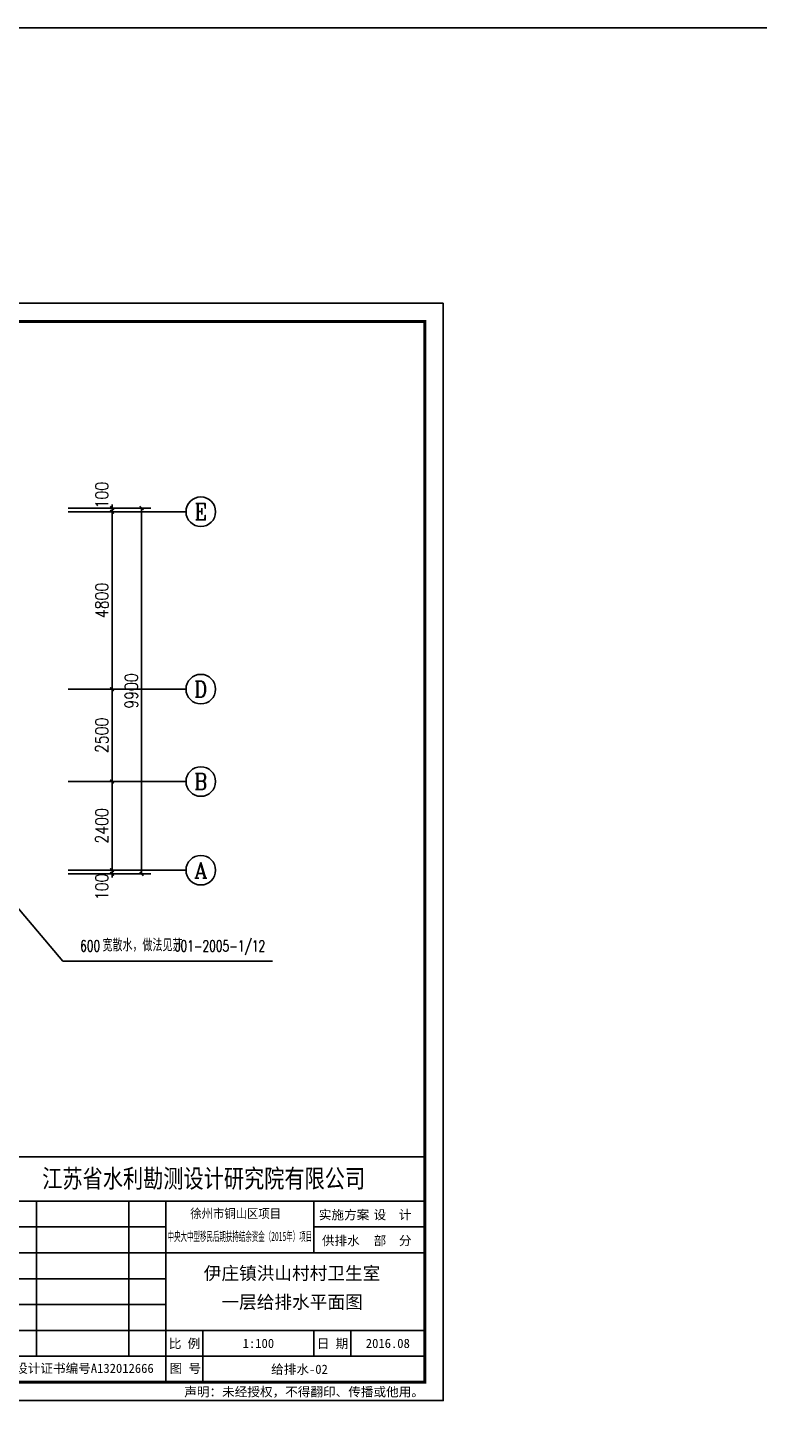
# Model space of a CAD drawing. Extents: x 226380 to 464333, y 46030 to 167786.
# Tile 7 of 8: x 321274 to 341008, y 129903 to 167786. Entities that reach past the tile are written whole.
import ezdxf
from ezdxf.enums import TextEntityAlignment as Align

# ---------------------------------------------------------------- set-up
doc = ezdxf.new("R2010")
doc.units = 0
doc.header["$LTSCALE"] = 1000
doc.header["$MEASUREMENT"] = 0
for name, color, linetype in [('AXIS', 3, 'Continuous'), ('AXIS_TEXT', 7, 'Continuous'), ('PUB_DIM', 3, 'Continuous'), ('PUB_TEXT', 7, 'Continuous'), ('剖面', 8, 'Continuous'), ('图框', 7, 'Continuous')]:
    doc.layers.add(name, color=color, linetype=linetype)
doc.styles.add('_TCH_AXIS', font='COMPLEX', dxfattribs={"bigfont": 'GBCBIG'})
doc.styles.add('_TCH_DIM', font='SIMPLEX', dxfattribs={"bigfont": 'GBCBIG'})
doc.styles.add('COMPLEX', font='COMPLEX')
doc.styles.add('DIM_FONT', font='simplex.shx', dxfattribs={"width": 0.8})
doc.styles.add('ST', font='SimSun.ttf', dxfattribs={"height": 7})
doc.dimstyles.new('_TCH_ARCH&&100', dxfattribs={"dimtxt": 350, "dimasz": 100, "dimexe": 250, "dimexo": 300, "dimgap": 100, "dimtad": 1, "dimdec": 0, "dimzin": 0, "dimdsep": 46, "dimtxsty": 'DIM_FONT', "dimblk": 'ARCHTICK', "dimcen": 0.09, "dimclrt": 7, "dimazin": 2, "dimtfac": 1, "dimtdec": 0, "dimtix": 1, "dimtmove": 2, "dimatfit": 3, "dimfxl": 0, "dimtolj": 1, "dimtzin": 0, "dimarcsym": 0})

# ---------------------------------------------------------------- blocks, each defined once
blk = doc.blocks.new('_ArchTick')
at = {"color": 0, "linetype": 'ByBlock', "const_width": 0.4}
blk.add_lwpolyline([(-0.5, -0.5), (0.5, 0.5)], dxfattribs=at)
blk = doc.blocks.new('*D46')
at = {"layer": 'AXIS', "color": 0, "lineweight": -2, "transparency": 16777216}
for p, q in [((323545, 144996), (323545, 145096)), ((322358, 144996), (323795, 144996)), ((322358, 144896), (323795, 144896)), ((323545, 144896), (323545, 144996)), ((323545, 144896), (323545, 144796))]:
    blk.add_line(p, q, dxfattribs=at)
at = {"layer": 'Defpoints', "color": 0, "transparency": 16777216}
for p in [(322058, 144996), (322058, 144896), (323545, 144996)]:
    blk.add_point(p, dxfattribs=at)
at = {"layer": 'AXIS', "color": 0, "lineweight": -2, "transparency": 16777216, "xscale": 100, "yscale": 100, "zscale": 100}
for p, rotation in [((323545, 144996), 270), ((323545, 144896), 90)]:
    blk.add_blockref('_ArchTick', p, dxfattribs=dict(at, rotation=rotation))
at = {"layer": 'AXIS', "color": 7, "transparency": 16777216, "insert": (323270, 144546), "char_height": 350, "attachment_point": 5, "rotation": 90, "style": 'DIM_FONT'}
blk.add_mtext('\\A1;100', dxfattribs=at)
blk = doc.blocks.new('*D47')
at = {"layer": 'AXIS', "color": 0, "lineweight": -2, "transparency": 16777216}
for p, q in [((322358, 147396), (323795, 147396)), ((323545, 144996), (323545, 147396)), ((322358, 144996), (323795, 144996))]:
    blk.add_line(p, q, dxfattribs=at)
at = {"layer": 'Defpoints', "color": 0, "transparency": 16777216}
for p in [(322058, 147396), (323545, 147396), (322058, 144996)]:
    blk.add_point(p, dxfattribs=at)
at = {"layer": 'AXIS', "color": 0, "lineweight": -2, "transparency": 16777216, "xscale": 100, "yscale": 100, "zscale": 100}
for p, rotation in [((323545, 147396), 90), ((323545, 144996), 270)]:
    blk.add_blockref('_ArchTick', p, dxfattribs=dict(at, rotation=rotation))
at = {"layer": 'AXIS', "color": 7, "transparency": 16777216, "insert": (323270, 146196), "char_height": 350, "attachment_point": 5, "rotation": 90, "style": 'DIM_FONT'}
blk.add_mtext('\\A1;2400', dxfattribs=at)
blk = doc.blocks.new('*D48')
at = {"layer": 'AXIS', "color": 0, "lineweight": -2, "transparency": 16777216}
for p, q in [((322358, 149896), (323795, 149896)), ((323545, 147396), (323545, 149896)), ((322358, 147396), (323795, 147396))]:
    blk.add_line(p, q, dxfattribs=at)
at = {"layer": 'Defpoints', "color": 0, "transparency": 16777216}
for p in [(322058, 149896), (323545, 149896), (322058, 147396)]:
    blk.add_point(p, dxfattribs=at)
at = {"layer": 'AXIS', "color": 0, "lineweight": -2, "transparency": 16777216, "xscale": 100, "yscale": 100, "zscale": 100}
for p, rotation in [((323545, 149896), 90), ((323545, 147396), 270)]:
    blk.add_blockref('_ArchTick', p, dxfattribs=dict(at, rotation=rotation))
at = {"layer": 'AXIS', "color": 7, "transparency": 16777216, "insert": (323270, 148646), "char_height": 350, "attachment_point": 5, "rotation": 90, "style": 'DIM_FONT'}
blk.add_mtext('\\A1;2500', dxfattribs=at)
blk = doc.blocks.new('*D49')
at = {"layer": 'AXIS', "color": 0, "lineweight": -2, "transparency": 16777216}
for p, q in [((322358, 154696), (323795, 154696)), ((323545, 149896), (323545, 154696)), ((322358, 149896), (323795, 149896))]:
    blk.add_line(p, q, dxfattribs=at)
at = {"layer": 'Defpoints', "color": 0, "transparency": 16777216}
for p in [(322058, 154696), (323545, 154696), (322058, 149896)]:
    blk.add_point(p, dxfattribs=at)
at = {"layer": 'AXIS', "color": 0, "lineweight": -2, "transparency": 16777216, "xscale": 100, "yscale": 100, "zscale": 100}
for p, rotation in [((323545, 154696), 90), ((323545, 149896), 270)]:
    blk.add_blockref('_ArchTick', p, dxfattribs=dict(at, rotation=rotation))
at = {"layer": 'AXIS', "color": 7, "transparency": 16777216, "insert": (323270, 152296), "char_height": 350, "attachment_point": 5, "rotation": 90, "style": 'DIM_FONT'}
blk.add_mtext('\\A1;4800', dxfattribs=at)
blk = doc.blocks.new('*D50')
at = {"layer": 'AXIS', "color": 0, "lineweight": -2, "transparency": 16777216}
for p, q in [((322358, 154796), (323795, 154796)), ((322358, 154696), (323795, 154696)), ((323545, 154796), (323545, 154896)), ((323545, 154696), (323545, 154796)), ((323545, 154696), (323545, 154596))]:
    blk.add_line(p, q, dxfattribs=at)
at = {"layer": 'Defpoints', "color": 0, "transparency": 16777216}
for p in [(322058, 154796), (322058, 154696), (323545, 154796)]:
    blk.add_point(p, dxfattribs=at)
at = {"layer": 'AXIS', "color": 0, "lineweight": -2, "transparency": 16777216, "xscale": 100, "yscale": 100, "zscale": 100}
for p, rotation in [((323545, 154796), 270), ((323545, 154696), 90)]:
    blk.add_blockref('_ArchTick', p, dxfattribs=dict(at, rotation=rotation))
at = {"layer": 'AXIS', "color": 7, "transparency": 16777216, "insert": (323270, 155146), "char_height": 350, "attachment_point": 5, "rotation": 90, "style": 'DIM_FONT'}
blk.add_mtext('\\A1;100', dxfattribs=at)
blk = doc.blocks.new('*D51')
at = {"layer": 'AXIS', "color": 0, "lineweight": -2, "transparency": 16777216}
for p, q in [((322358, 154796), (324595, 154796)), ((324345, 144896), (324345, 154796)), ((322358, 144896), (324595, 144896))]:
    blk.add_line(p, q, dxfattribs=at)
at = {"layer": 'Defpoints', "color": 0, "transparency": 16777216}
for p in [(322058, 154796), (324345, 154796), (322058, 144896)]:
    blk.add_point(p, dxfattribs=at)
at = {"layer": 'AXIS', "color": 0, "lineweight": -2, "transparency": 16777216, "xscale": 100, "yscale": 100, "zscale": 100}
for p, rotation in [((324345, 154796), 90), ((324345, 144896), 270)]:
    blk.add_blockref('_ArchTick', p, dxfattribs=dict(at, rotation=rotation))
at = {"layer": 'AXIS', "color": 7, "transparency": 16777216, "insert": (324070, 149846), "char_height": 350, "attachment_point": 5, "rotation": 90, "style": 'DIM_FONT'}
blk.add_mtext('\\A1;9900', dxfattribs=at)
blk = doc.blocks.new('_AXISO')
blk.add_circle((0, 0), 0.5)
at = {"layer": 'AXIS_TEXT', "style": 'COMPLEX', "width": 1.041667}
blk.add_attdef('A', text='', height=0.56, dxfattribs=at).set_placement((-0.25, -0.28), (0.25, -0.28), align=Align.FIT)

msp = doc.modelspace()

# ---------------------------------------------------------------- linework, layer by layer
at = {"layer": 'AXIS'}
for p, q in [((322558.1, 154696.5), (325545.4, 154696.5)), ((322558.1, 149896.5), (325545.4, 149896.5)), ((322558.1, 147396.5), (325545.4, 147396.5)), ((322558.1, 144996.5), (325545.4, 144996.5))]:
    msp.add_line(p, q, dxfattribs=at)
at = {"layer": 'PUB_DIM'}
for p, q in [((320697.3, 144326.1), (322211, 142538.8)), ((322211, 142538.8), (327878.9, 142538.8))]:
    msp.add_line(p, q, dxfattribs=at)
at = {"layer": '剖面', "color": 3}
msp.add_lwpolyline([(226380.1, 167786.1), (464333.2, 167786.1), (464333.2, 46030.3), (226380.1, 46030.3)], close=True, dxfattribs=at)
at = {"layer": '图框'}
for p, q in [((332001.3, 136043.4), (320001.3, 136043.4)), ((321501.3, 131843.4), (321501.3, 136043.4)), ((324001.3, 131843.4), (324001.3, 136043.4)), ((325001.3, 131143.4), (325001.3, 136043.4)), ((329001.3, 134643.4), (329001.3, 136043.4)), ((325001.3, 135343.4), (320001.3, 135343.4)), ((332001.3, 135343.4), (329001.3, 135343.4)), ((332001.3, 134643.4), (320001.3, 134643.4)), ((325001.3, 133943.4), (320001.3, 133943.4)), ((325001.3, 133243.4), (320001.3, 133243.4)), ((332001.3, 132543.4), (320001.3, 132543.4)), ((326001.3, 131143.4), (326001.3, 132543.4)), ((329001.3, 131843.4), (329001.3, 132543.4)), ((329001.3, 131843.4), (329001.3, 132543.4)), ((330001.3, 131843.4), (330001.3, 132543.4)), ((332001.3, 131843.4), (320001.3, 131843.4))]:
    msp.add_line(p, q, dxfattribs=at)
at = {"layer": '图框', "color": 4}
msp.add_lwpolyline([(332501.3, 160343.4), (290501.3, 160343.4), (290501.3, 130643.4), (332501.3, 130643.4)], close=True, dxfattribs=at)
at = {"layer": '图框', "color": 4, "const_width": 80}
msp.add_lwpolyline([(293001.3, 131143.4), (332001.3, 131143.4), (332001.3, 159843.4), (293001.3, 159843.4)], close=True, dxfattribs=at)
at = {"layer": '图框', "const_width": 45}
msp.add_lwpolyline([(320001.3, 131143.4), (320001.3, 137243.4), (332001.3, 137243.4)], dxfattribs=at)

# ---------------------------------------------------------------- block references
at = {"layer": 'AXIS'}
ref = msp.add_blockref('_AXISO', (325945.4, 154696.5), dxfattribs=dict(at, xscale=800, yscale=800, zscale=800))
ref.add_attrib('A', 'E', dxfattribs={"layer": 'AXIS_TEXT', "height": 445.4, "style": '_TCH_AXIS'}).set_placement((325775.7, 154473.8), (326115.1, 154473.8), align=Align.FIT)
ref = msp.add_blockref('_AXISO', (325945.4, 149896.5), dxfattribs=dict(at, xscale=800, yscale=800, zscale=800))
ref.add_attrib('A', 'D', dxfattribs={"layer": 'AXIS_TEXT', "height": 435.3, "style": '_TCH_AXIS'}).set_placement((325769.2, 149678.9), (326121.5, 149678.9), align=Align.FIT)
ref = msp.add_blockref('_AXISO', (325945.4, 147396.5), dxfattribs=dict(at, xscale=800, yscale=800, zscale=800))
ref.add_attrib('A', 'B', dxfattribs={"layer": 'AXIS_TEXT', "height": 435.3, "style": '_TCH_AXIS'}).set_placement((325769.2, 147178.9), (326121.5, 147178.9), align=Align.FIT)
ref = msp.add_blockref('_AXISO', (325945.4, 144996.5), dxfattribs=dict(at, xscale=800, yscale=800, zscale=800))
ref.add_attrib('A', 'A', dxfattribs={"layer": 'AXIS_TEXT', "height": 425.2, "style": '_TCH_AXIS'}).set_placement((325763.1, 144783.9), (326127.6, 144783.9), align=Align.FIT)

# ---------------------------------------------------------------- texts
at = {"layer": 'PUB_TEXT', "style": '_TCH_DIM', "width": 0.705882}
for s, p in [('600', (322688, 142799.7)), ('J01-2005-1/12', (325253.9, 142799.7))]:
    msp.add_text(s, height=297.5, dxfattribs=at).set_placement(p)
at = {"layer": 'PUB_TEXT', "style": '_TCH_DIM'}
msp.add_text('宽散水，做法见苏', height=337.59, dxfattribs=at).set_placement((323288, 142799.7))
at = {"layer": '图框', "style": 'ST', "width": 0.8}
msp.add_text('江苏省水利勘测设计研究院有限公司', height=500, dxfattribs=at).set_placement((321657.4, 136405.9))
at = {"layer": '图框', "style": 'ST'}
for s, width, p in [('徐州市铜山区项目 ', 0.9, (326963.2, 135582.5)), ('中央大中型移民后期扶持结余资金（2015年）项目', 0.5, (327001.5, 134963.5))]:
    msp.add_text(s, height=250, dxfattribs=dict(at, width=width)).set_placement(p, align=Align.CENTER)
for s, p in [('实施方案', (329136.3, 135548.7)), ('设  计', (330617.5, 135548.7)), ('供排水', (329217.5, 134848.7)), ('部  分', (330617.5, 134848.7)), ('比 例', (325079.3, 132063.4)), ('日 期', (329079.3, 132063.4)), ('甲级设计证书编号A132012666', (320243.5, 131393.7)), ('图 号', (325101.3, 131393.7)), ('声明：未经授权，不得翻印、传播或他用。', (325498.3, 130758.1))]:
    msp.add_text(s, height=250, dxfattribs=at).set_placement(p)
for s, height, p in [('伊庄镇洪山村村卫生室', 350, (328411.7, 134091.2)), ('一层给排水平面图', 350, (328411.7, 133312.9)), ('1:100', 250, (327501.5, 132193.4)), ('2016.08', 250, (331001.3, 132193.4)), ('给排水-02', 250, (328613.3, 131493.4))]:
    msp.add_text(s, height=height, dxfattribs=at).set_placement(p, align=Align.MIDDLE_CENTER)

# ---------------------------------------------------------------- dimensions: what is measured, and where the dimension line sits
at = {"layer": 'AXIS'}
for base, p1, p2, picture, middle in [((323545.4, 154796.5), (322058.1, 154696.5), (322058.1, 154796.5), '*D50', (323270.4, 155146.5)), ((323545.4, 144996.5), (322058.1, 144896.5), (322058.1, 144996.5), '*D46', (323270.4, 144546.5))]:
    dim = msp.add_linear_dim(base=base, p1=p1, p2=p2, angle=90, dimstyle='_TCH_ARCH&&100', dxfattribs=at)
    dim.commit()
    dim.dimension.update_dxf_attribs({"geometry": picture, "text_midpoint": middle, "dimtype": 161})
for p1, p2, distance, picture, middle in [((322058.1, 144896.5), (322058.1, 154796.5), -2287.3, '*D51', (324070.4, 149846.5)), ((322058.1, 149896.5), (322058.1, 154696.5), -1487.3, '*D49', (323270.4, 152296.5)), ((322058.1, 147396.5), (322058.1, 149896.5), -1487.3, '*D48', (323270.4, 148646.5)), ((322058.1, 144996.5), (322058.1, 147396.5), -1487.3, '*D47', (323270.4, 146196.5))]:
    dim = msp.add_aligned_dim(p1=p1, p2=p2, distance=distance, dimstyle='_TCH_ARCH&&100', dxfattribs=at)
    dim.commit()
    dim.dimension.update_dxf_attribs({"geometry": picture, "text_midpoint": middle})

doc.saveas('drawing.dxf')
